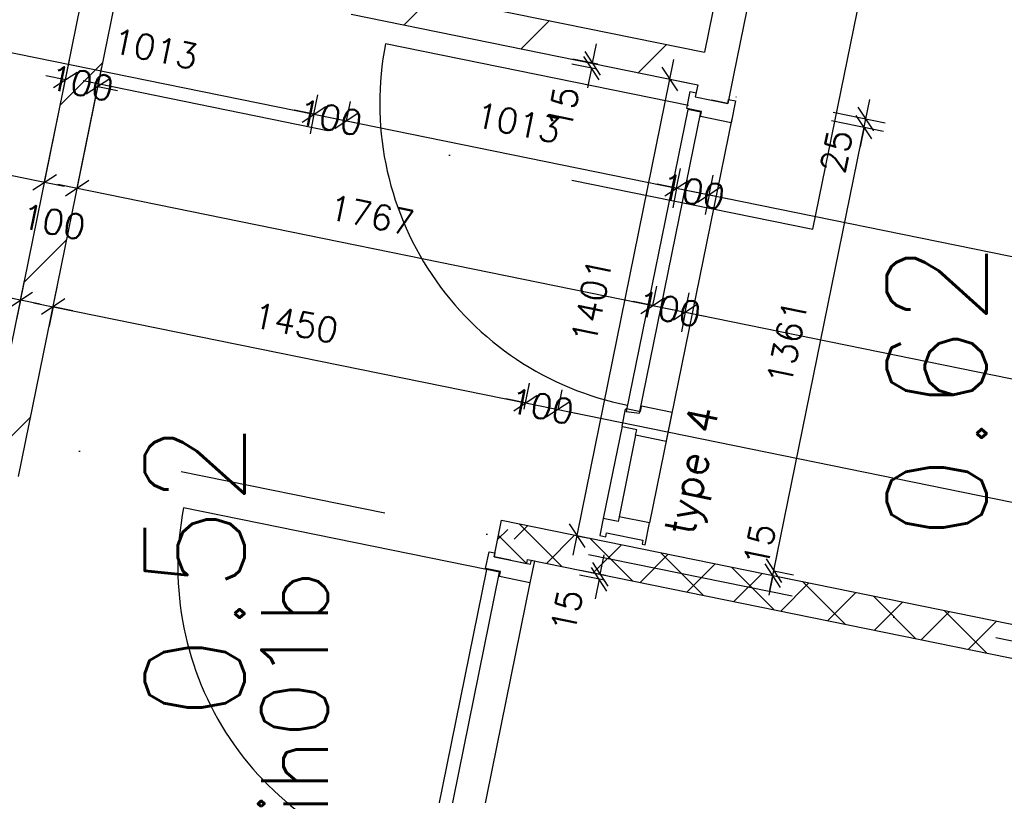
# Model space of a CAD drawing. Extents: x -33344 to 2055880, y -64816 to 121260.
# Tile 72 of 132: x 27814 to 30775, y 65783 to 68115. Entities that reach past the tile are written whole.
import ezdxf
from ezdxf.enums import TextEntityAlignment as Align

# ---------------------------------------------------------------- set-up
doc = ezdxf.new("R2010")
doc.units = 0
doc.header["$LTSCALE"] = 50
doc.header["$MEASUREMENT"] = 0
doc.header["$PDMODE"] = 3
doc.header["$PDSIZE"] = 0.1
for name, pattern in [('DASHDOT', [1, 0.5, -0.25, 0, -0.25]), ('DASHED', [0.75, 0.5, -0.25]), ('STRAM_0WT$1$DASHDOT', [25, 12.5, -6.25, 0, -6.25])]:
    doc.linetypes.add(name, pattern=pattern)
doc.layers.get('0').update_dxf_attribs({"linetype": 'CONTINUOUS'})
doc.layers.get('DEFPOINTS').update_dxf_attribs({"linetype": 'CONTINUOUS'})
for name, color, linetype in [('00', 7, 'CONTINUOUS'), ('_BRANDCOMPART', 6, 'DASHDOT'), ('_DETAILNUMMERS', 4, 'CONTINUOUS'), ('_DETAILNUMMERSTEKST', 4, 'CONTINUOUS'), ('A--A22--_F123-', 9, 'CONTINUOUS'), ('A--L22--', 3, 'CONTINUOUS'), ('A--L22--_F-2--', 7, 'CONTINUOUS'), ('A--L32--', 7, 'CONTINUOUS'), ('A--L32--_F123-', 1, 'CONTINUOUS'), ('A--L32--_F123-DRAAIR', 7, 'CONTINUOUS'), ('A--M$1A-_F123-', 1, 'CONTINUOUS'), ('A--M1$A-_F123-', 1, 'CONTINUOUS'), ('A--T$1A-_F123-_RN', 4, 'CONTINUOUS'), ('STRAM_0WT$0$A--L$7A-_STRA0', 1, 'STRAM_0WT$1$DASHDOT'), ('TEKST_KOZIJNMERK', 2, 'CONTINUOUS'), ('X--LR---_CP', 7, 'CONTINUOUS'), ('XREF', 7, 'CONTINUOUS')]:
    doc.layers.add(name, color=color, linetype=linetype)
doc.styles.add('ALFA-0_25', font='ROMANS')
doc.styles.add('HIEMSTRA', font='romans.shx')
doc.dimstyles.new('1OP2', dxfattribs={"dimscale": 30, "dimtxt": 2.5, "dimasz": 2, "dimexe": 2, "dimexo": 0, "dimgap": 2, "dimtad": 1, "dimdec": 0, "dimzin": 0, "dimtxsty": 'HIEMSTRA', "dimblk1": 'OBLIQUE', "dimblk2": 'OBLIQUE', "dimsah": 1, "dimcen": -3, "dimdle": 2, "dimclrd": 2, "dimclre": 2, "dimclrt": 3, "dimazin": 3, "dimtfac": 1, "dimtdec": 0, "dimtofl": 0, "dimtmove": 0, "dimatfit": 3, "dimtvp": 0.833333, "dimtolj": 1, "dimtzin": 0})
doc.dimstyles.new('STANDARD$0', dxfattribs={"dimscale": 30, "dimtxt": 2.5, "dimasz": 2, "dimexe": 2, "dimexo": 0, "dimgap": 2, "dimtad": 1, "dimdec": 0, "dimzin": 0, "dimtxsty": 'ALFA-0_25', "dimblk1": 'OBLIQUE', "dimblk2": 'OBLIQUE', "dimsah": 1, "dimcen": -3, "dimdle": 2, "dimclrd": 1, "dimclre": 1, "dimclrt": 2, "dimazin": 3, "dimtfac": 0.666667, "dimtofl": 0, "dimtmove": 0, "dimatfit": 3, "dimtvp": 0.833333, "dimtolj": 1, "dimtzin": 0})

# ---------------------------------------------------------------- blocks, each defined once
blk = doc.blocks.new('*U1408')
at = {"layer": 'A--A22--_F123-', "linetype": 'CONTINUOUS'}
h = blk.add_hatch(dxfattribs=at)
h.set_pattern_fill('ALFAKRS', color=256, scale=120, style=0)
h.set_pattern_definition([(45, (-29302.11, -66550.73), (-84.85281, 84.85281), []), (135, (-29302.11, -66550.73), (-84.85281, -84.85281), [])])
h.paths.add_polyline_path([(0, 0), (-39, 59), (3488.5, -659.6), (3478.6, -708.6), (3468.6, -757.6), (39, -59)])
at = {"layer": 'A--L22--_F-2--', "color": 2, "linetype": 'CONTINUOUS'}
for points in [[(-39, 59), (-39, 59), (3488.5, -659.6), (3478.6, -708.6)], [(39, -59), (39, -59), (3468.6, -757.6), (3478.6, -708.6)]]:
    blk.add_lwpolyline(points, dxfattribs=at)
blk = doc.blocks.new('*U1404')
at = {"layer": 'A--A22--_F123-', "linetype": 'CONTINUOUS'}
h = blk.add_hatch(dxfattribs=at)
h.set_pattern_fill('ALFAKRS', color=256, scale=120, style=0)
h.set_pattern_definition([(45, (-29289.74, -66489.97), (-84.85281, 84.85281), []), (135, (-29289.74, -66489.97), (-84.85281, -84.85281), [])])
h.paths.add_polyline_path([(0, 0), (-49, 10), (-26.6, 119.7), (12.4, 60.8), (51.4, 1.8), (49, -10)])
at = {"layer": 'A--L22--_F-2--', "color": 2, "linetype": 'CONTINUOUS'}
for points in [[(0, 0), (-49, 10), (-26.6, 119.7), (-26.6, 119.7)], [(0, 0), (49, -10), (51.4, 1.8), (51.4, 1.8)]]:
    blk.add_lwpolyline(points, dxfattribs=at)
blk = doc.blocks.new('DR_930TYPE4')
at = {"layer": 'A--L32--_F123-', "color": 1}
for p, q in [((67, 0), (1307, 0)), ((1057, -93.8), (1307, -93.8)), ((1038, -139), (1322, -139))]:
    blk.add_line(p, q, dxfattribs=at)
at = {"layer": 'A--L32--_F123-'}
for points in [[(0, -9), (0, 0), (67, 0), (67, -93.8), (52, -93.8), (52, -139), (0, -139), (0, -121), (12, -121), (12, -9), (0, -9)], [(969, 0), (1055, 0), (1057, 0), (1057, -93.8), (1057, -93.8), (1040, -93.8), (1040, -137), (1038, -139), (986, -139), (984, -137), (984, -93.8), (969, -93.8), (967, -93.8), (967, 0)], [(1374, -9), (1374, 0), (1307, 0), (1307, -93.8), (1322, -93.8), (1322, -139), (1374, -139), (1374, -121), (1362, -121), (1362, -9), (1374, -9)], [(54, -95.6), (54, -135.6), (980.1, -135.6), (977.1, -95.6), (54, -95.6)]]:
    blk.add_lwpolyline(points, close=True, dxfattribs=at)
blk.add_point((1374, 0), dxfattribs=at)
blk.add_point((1374, 0), dxfattribs=at)
at = {"layer": 'A--L32--_F123-DRAAIR', "color": 1}
blk.add_lwpolyline([(54, -135.6), (54, -1065.6, 0.414214), (973, -135.8)], format="xyb", dxfattribs=at)
at = {"layer": 'X--LR---_CP', "color": 1, "linetype": 'CONTINUOUS'}
blk.add_point((0, 0), dxfattribs=at)
at = {"layer": 'X--LR---_CP', "color": 1}
blk.add_point((982, 0), dxfattribs=at)
blk = doc.blocks.new('*U1379')
at = {"layer": 'A--A22--_F123-', "linetype": 'CONTINUOUS'}
h = blk.add_hatch(dxfattribs=at)
h.set_pattern_fill('ALFALINE', color=256, scale=300, style=0)
h.set_pattern_definition([(45, (-27761.24, -66751.8), (-212.132, 212.132), [])])
h.paths.add_polyline_path([(0, 0), (-39, 59), (262.7, 1540.1), (321.7, 1579.1), (360.7, 1520.1), (49, -10)])
at = {"layer": 'A--L22--_F-2--', "color": 3, "linetype": 'CONTINUOUS'}
for points in [[(-39, 59), (-39, 59), (262.7, 1540.1), (262.7, 1540.1)], [(49, -10), (49, -10), (360.7, 1520.1), (360.7, 1520.1)]]:
    blk.add_lwpolyline(points, dxfattribs=at)
blk = doc.blocks.new('*U1377')
at = {"layer": 'A--A22--_F123-', "linetype": 'CONTINUOUS'}
h = blk.add_hatch(dxfattribs=at)
h.set_pattern_fill('ALFALINE', color=256, scale=300, style=0)
h.set_pattern_definition([(45, (-28821.08, -68180.54), (-212.132, 212.132), [])])
h.paths.add_polyline_path([(0, 0), (59, 39), (1051.9, -163.3), (1090.9, -222.2), (1032, -261.2), (-10, -49)])
at = {"layer": 'A--L22--_F-2--', "color": 3, "linetype": 'CONTINUOUS'}
for points in [[(59, 39), (59, 39), (1051.9, -163.3), (1051.9, -163.3)], [(-10, -49), (-10, -49), (1032, -261.2), (1032, -261.2)]]:
    blk.add_lwpolyline(points, dxfattribs=at)
blk = doc.blocks.new('_OBLIQUE')
at = {"color": 0, "linetype": 'BYBLOCK'}
blk.add_line((-0.5, -0.5), (0.5, 0.5), dxfattribs=at)
blk = doc.blocks.new('*D173')
at = {"layer": 'A--M$1A-_F123-', "color": 1}
for p, q in [((24288.6, 67990.6), (24300.6, 68049.4)), ((24229.8, 68002.6), (27875, 67260.1)), ((27816.2, 67272), (27828.2, 67330.8))]:
    blk.add_line(p, q, dxfattribs=at)
at = {"layer": 'DEFPOINTS', "color": 0}
for p in [(24288.6, 67990.6), (27816.2, 67272), (27816.2, 67272)]:
    blk.add_point(p, dxfattribs=at)
at = {"layer": 'A--M$1A-_F123-', "color": 1, "xscale": 60, "yscale": 60, "zscale": 60}
for p, rotation in [((24288.6, 67990.6), 168.4862903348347), ((27816.2, 67272), 348.4862903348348)]:
    blk.add_blockref('_OBLIQUE', p, dxfattribs=dict(at, rotation=rotation))
at = {"layer": 'A--M$1A-_F123-', "color": 2, "insert": (26071.9, 67726.9), "char_height": 75, "attachment_point": 5, "rotation": 348.4863, "style": 'ALFA-0_25'}
blk.add_mtext('\\A1;3600', dxfattribs=at)
blk = doc.blocks.new('*D311')
at = {"layer": 'A--M$1A-_F123-', "color": 1}
for p, q in [((27647, 68044.6), (28757.5, 67818.4)), ((27705.8, 68032.7), (27693.8, 67973.9)), ((28698.7, 67830.4), (28686.8, 67771.6))]:
    blk.add_line(p, q, dxfattribs=at)
at = {"layer": 'DEFPOINTS', "color": 0}
for p in [(27705.8, 68032.7), (28698.7, 67830.4), (28698.7, 67830.4)]:
    blk.add_point(p, dxfattribs=at)
at = {"layer": 'A--M$1A-_F123-', "color": 1, "xscale": 60, "yscale": 60, "zscale": 60}
for p, rotation in [((27705.8, 68032.7), 168.486290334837), ((28698.7, 67830.4), 348.486290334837)]:
    blk.add_blockref('_OBLIQUE', p, dxfattribs=dict(at, rotation=rotation))
at = {"layer": 'A--M$1A-_F123-', "color": 2, "insert": (28221.7, 68027.1), "char_height": 75, "attachment_point": 5, "rotation": 348.4863, "style": 'ALFA-0_25'}
blk.add_mtext('\\A1;1013', dxfattribs=at)
blk = doc.blocks.new('*D312')
at = {"layer": 'A--M$1A-_F123-', "color": 1}
for p, q in [((28796.7, 67810.4), (28808.7, 67869.2)), ((28737.9, 67822.4), (29848.5, 67596.2)), ((29789.7, 67608.2), (29801.6, 67667))]:
    blk.add_line(p, q, dxfattribs=at)
at = {"layer": 'DEFPOINTS', "color": 0}
for p in [(28796.7, 67810.4), (29789.7, 67608.2), (29789.7, 67608.2)]:
    blk.add_point(p, dxfattribs=at)
at = {"layer": 'A--M$1A-_F123-', "color": 1, "xscale": 60, "yscale": 60, "zscale": 60}
for p, rotation in [((28796.7, 67810.4), 168.4862903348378), ((29789.7, 67608.2), 348.4862903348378)]:
    blk.add_blockref('_OBLIQUE', p, dxfattribs=dict(at, rotation=rotation))
at = {"layer": 'A--M$1A-_F123-', "color": 2, "insert": (29312.7, 67804.9), "char_height": 75, "attachment_point": 5, "rotation": 348.4863, "style": 'ALFA-0_25'}
blk.add_mtext('\\A1;1013', dxfattribs=at)
blk = doc.blocks.new('*U1273')
at = {"layer": 'A--A22--_F123-', "linetype": 'CONTINUOUS'}
h = blk.add_hatch(dxfattribs=at)
h.set_pattern_fill('ALFALINE', color=256, scale=300, style=0)
h.set_pattern_definition([(45, (-29912, -67958.3), (-212.132, 212.132), [])])
h.paths.add_polyline_path([(0, 0), (49, -10), (31.6, -95.2), (-17.4, -85.2), (-66.4, -75.3), (-59, -39)])
at = {"layer": 'A--L22--_F-2--', "color": 3, "linetype": 'CONTINUOUS'}
for points in [[(49, -10), (49, -10), (31.6, -95.2), (-17.4, -85.2)], [(-59, -39), (-59, -39), (-66.4, -75.3), (-17.4, -85.2)]]:
    blk.add_lwpolyline(points, dxfattribs=at)
blk = doc.blocks.new('*D334')
at = {"layer": 'A--M$1A-_F123-', "color": 1, "linetype": 'CONTINUOUS'}
for p, q in [((26398.9, 67928.4), (26411.1, 67988.6)), ((26340.4, 67941.7), (27947.2, 67614.4)), ((27888.1, 67625.1), (27900.3, 67685.2))]:
    blk.add_line(p, q, dxfattribs=at)
at = {"layer": 'DEFPOINTS', "color": 0, "linetype": 'CONTINUOUS'}
for p in [(26398.9, 67928.4), (27888.1, 67625.1), (27888.4, 67626.4)]:
    blk.add_point(p, dxfattribs=at)
at = {"layer": 'A--M$1A-_F123-', "color": 1, "linetype": 'CONTINUOUS', "xscale": 60, "yscale": 60, "zscale": 60}
for p, rotation in [((26399.1, 67929.8), 168.4862903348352), ((27888.4, 67626.4), 348.4862903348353)]:
    blk.add_blockref('_OBLIQUE', p, dxfattribs=dict(at, rotation=rotation))
at = {"layer": 'A--M$1A-_F123-', "color": 2, "linetype": 'CONTINUOUS', "insert": (27163.2, 67873.6), "char_height": 75, "attachment_point": 5, "rotation": 348.4863, "style": 'ALFA-0_25'}
blk.add_mtext('\\A1;1520', dxfattribs=at)
blk = doc.blocks.new('*D336')
at = {"layer": 'A--M$1A-_F123-', "color": 1, "linetype": 'CONTINUOUS'}
for p, q in [((27986.6, 67607.8), (27998.6, 67666.6)), ((27927.8, 67619.8), (29776.5, 67243.2)), ((29717.7, 67255.1), (29729.7, 67313.9))]:
    blk.add_line(p, q, dxfattribs=at)
at = {"layer": 'DEFPOINTS', "color": 0, "linetype": 'CONTINUOUS'}
for p in [(27986.6, 67607.8), (29717.7, 67255.1), (29717.7, 67255.1)]:
    blk.add_point(p, dxfattribs=at)
at = {"layer": 'A--M$1A-_F123-', "color": 1, "linetype": 'CONTINUOUS', "xscale": 60, "yscale": 60, "zscale": 60}
for p, rotation in [((27986.6, 67607.8), 168.4862903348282), ((29717.7, 67255.1), 348.4862903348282)]:
    blk.add_blockref('_OBLIQUE', p, dxfattribs=dict(at, rotation=rotation))
at = {"layer": 'A--M$1A-_F123-', "color": 2, "linetype": 'CONTINUOUS', "insert": (28871.6, 67527), "char_height": 75, "attachment_point": 5, "rotation": 348.4863, "style": 'ALFA-0_25'}
blk.add_mtext('\\A1;1767', dxfattribs=at)
blk = doc.blocks.new('*D337')
at = {"layer": 'A--M$1A-_F123-', "color": 1, "linetype": 'CONTINUOUS'}
for p, q in [((27888.6, 67627.7), (27963, 67992.7)), ((27986.6, 67607.8), (28061, 67972.8)), ((27951, 67933.9), (27892.2, 67945.9)), ((28049, 67914), (28107.8, 67902))]:
    blk.add_line(p, q, dxfattribs=at)
at = {"layer": 'DEFPOINTS', "color": 0, "linetype": 'CONTINUOUS'}
for p in [(28049, 67914), (27888.6, 67627.7), (27986.6, 67607.8)]:
    blk.add_point(p, dxfattribs=at)
at = {"layer": 'A--M$1A-_F123-', "color": 1, "linetype": 'CONTINUOUS', "xscale": 60, "yscale": 60, "zscale": 60}
for p, rotation in [((27951, 67933.9), 348.4862903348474), ((28049, 67914), 168.4862903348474)]:
    blk.add_blockref('_OBLIQUE', p, dxfattribs=dict(at, rotation=rotation))
at = {"layer": 'A--M$1A-_F123-', "color": 2, "linetype": 'CONTINUOUS', "insert": (28000, 67924), "char_height": 75, "attachment_point": 5, "rotation": 348.4863, "style": 'ALFA-0_25'}
blk.add_mtext('\\A1;100', dxfattribs=at)
blk = doc.blocks.new('*D341')
at = {"layer": 'A--M$1A-_F123-', "color": 1, "linetype": 'CONTINUOUS'}
for p, q in [((27910.3, 67233.1), (27926.1, 67310.9)), ((27855.4, 67264), (29393.8, 66950.7)), ((29331.1, 66943.7), (29347, 67021.4))]:
    blk.add_line(p, q, dxfattribs=at)
at = {"layer": 'DEFPOINTS', "color": 0, "linetype": 'CONTINUOUS'}
for p in [(27910.3, 67233.1), (29331.1, 66943.7), (29335, 66962.6)]:
    blk.add_point(p, dxfattribs=at)
at = {"layer": 'A--M$1A-_F123-', "color": 1, "linetype": 'CONTINUOUS', "xscale": 60, "yscale": 60, "zscale": 60}
for p, rotation in [((27914.2, 67252.1), 168.4862903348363), ((29335, 66962.6), 348.4862903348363)]:
    blk.add_blockref('_OBLIQUE', p, dxfattribs=dict(at, rotation=rotation))
at = {"layer": 'A--M$1A-_F123-', "color": 2, "linetype": 'CONTINUOUS', "insert": (28644, 67202.9), "char_height": 75, "attachment_point": 5, "rotation": 348.4863, "style": 'ALFA-0_25'}
blk.add_mtext('\\A1;1450', dxfattribs=at)
blk = doc.blocks.new('*D342')
at = {"layer": 'A--M$1A-_F123-', "color": 1, "linetype": 'CONTINUOUS'}
for p, q in [((29433, 66942.7), (29445, 67001.5)), ((29374.2, 66954.7), (32962.9, 66223.7)), ((32904.1, 66235.7), (32916.1, 66294.5))]:
    blk.add_line(p, q, dxfattribs=at)
at = {"layer": 'DEFPOINTS', "color": 0, "linetype": 'CONTINUOUS'}
for p in [(29433, 66942.7), (32904.1, 66235.7), (32904.1, 66235.7)]:
    blk.add_point(p, dxfattribs=at)
at = {"layer": 'A--M$1A-_F123-', "color": 1, "linetype": 'CONTINUOUS', "xscale": 60, "yscale": 60, "zscale": 60}
for p, rotation in [((29433, 66942.7), 168.4869487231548), ((32904.1, 66235.7), 348.4869487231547)]:
    blk.add_blockref('_OBLIQUE', p, dxfattribs=dict(at, rotation=rotation))
at = {"layer": 'A--M$1A-_F123-', "color": 2, "linetype": 'CONTINUOUS', "insert": (31188, 66684.8), "char_height": 75, "attachment_point": 5, "rotation": 348.4869, "style": 'ALFA-0_25'}
blk.add_mtext('\\A1;3542', dxfattribs=at)
blk = doc.blocks.new('*D349')
at = {"layer": 'A--M$1A-_F123-', "color": 1, "linetype": 'CONTINUOUS'}
for p, q in [((27816.2, 67272), (27757.4, 67284)), ((27816.2, 67272), (27804.2, 67213.2)), ((27914.2, 67252.1), (27902.2, 67193.3)), ((27914.2, 67252.1), (27973, 67240.1))]:
    blk.add_line(p, q, dxfattribs=at)
at = {"layer": 'DEFPOINTS', "color": 0, "linetype": 'CONTINUOUS'}
for p in [(27816.2, 67272), (27914.2, 67252.1), (27914.2, 67252.1)]:
    blk.add_point(p, dxfattribs=at)
at = {"layer": 'A--M$1A-_F123-', "color": 1, "linetype": 'CONTINUOUS', "xscale": 60, "yscale": 60, "zscale": 60}
for p, rotation in [((27816.2, 67272), 348.4862903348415), ((27914.2, 67252.1), 168.4862903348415)]:
    blk.add_blockref('_OBLIQUE', p, dxfattribs=dict(at, rotation=rotation))
at = {"layer": 'A--M$1A-_F123-', "color": 2, "linetype": 'CONTINUOUS', "insert": (27915.1, 67507.1), "char_height": 75, "attachment_point": 5, "rotation": 348.4863, "style": 'ALFA-0_25'}
blk.add_mtext('\\A1;100', dxfattribs=at)
blk = doc.blocks.new('*D382')
at = {"layer": 'A--M$1A-_F123-', "color": 1, "linetype": 'CONTINUOUS'}
for p, q in [((29335.1, 66962.6), (29347, 67021.5)), ((29433, 66942.7), (29445, 67001.5)), ((29335.1, 66962.7), (29276.3, 66974.7)), ((29433, 66942.7), (29491.8, 66930.8))]:
    blk.add_line(p, q, dxfattribs=at)
at = {"layer": 'DEFPOINTS', "color": 0, "linetype": 'CONTINUOUS'}
for p in [(29335.1, 66962.6), (29433, 66942.7), (29433, 66942.7)]:
    blk.add_point(p, dxfattribs=at)
at = {"layer": 'A--M$1A-_F123-', "color": 1, "linetype": 'CONTINUOUS', "xscale": 60, "yscale": 60, "zscale": 60}
for p, rotation in [((29335.1, 66962.7), 348.4869487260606), ((29433, 66942.7), 168.4869487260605)]:
    blk.add_blockref('_OBLIQUE', p, dxfattribs=dict(at, rotation=rotation))
at = {"layer": 'A--M$1A-_F123-', "color": 2, "linetype": 'CONTINUOUS', "insert": (29384, 66952.7), "char_height": 75, "attachment_point": 5, "rotation": 348.4869, "style": 'ALFA-0_25'}
blk.add_mtext('\\A1;100', dxfattribs=at)
blk = doc.blocks.new('*D389')
at = {"layer": 'A--M$1A-_F123-', "color": 1, "linetype": 'CONTINUOUS'}
for p, q in [((28698.7, 67830.4), (28710.7, 67889.2)), ((28796.7, 67810.4), (28808.7, 67869.2)), ((28698.7, 67830.4), (28639.9, 67842.4)), ((28796.7, 67810.4), (28855.5, 67798.5))]:
    blk.add_line(p, q, dxfattribs=at)
at = {"layer": 'DEFPOINTS', "color": 0, "linetype": 'CONTINUOUS'}
for p in [(28698.7, 67830.4), (28796.7, 67810.4), (28796.7, 67810.4)]:
    blk.add_point(p, dxfattribs=at)
at = {"layer": 'A--M$1A-_F123-', "color": 1, "linetype": 'CONTINUOUS', "xscale": 60, "yscale": 60, "zscale": 60}
for p, rotation in [((28698.7, 67830.4), 348.4862903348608), ((28796.7, 67810.4), 168.4862903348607)]:
    blk.add_blockref('_OBLIQUE', p, dxfattribs=dict(at, rotation=rotation))
at = {"layer": 'A--M$1A-_F123-', "color": 2, "linetype": 'CONTINUOUS', "insert": (28747.7, 67820.4), "char_height": 75, "attachment_point": 5, "rotation": 348.4863, "style": 'ALFA-0_25'}
blk.add_mtext('\\A1;100', dxfattribs=at)
blk = doc.blocks.new('*D390')
at = {"layer": 'A--M$1A-_F123-', "color": 1}
for p, q in [((29789.7, 67608.2), (29730.9, 67620.2)), ((29789.7, 67608.2), (29777.7, 67549.4)), ((29887.6, 67588.2), (29875.7, 67529.4)), ((29887.6, 67588.2), (29946.4, 67576.2))]:
    blk.add_line(p, q, dxfattribs=at)
at = {"layer": 'DEFPOINTS', "color": 0}
for p in [(29789.7, 67608.2), (29887.6, 67588.2), (29887.6, 67588.2)]:
    blk.add_point(p, dxfattribs=at)
at = {"layer": 'A--M$1A-_F123-', "color": 1, "xscale": 60, "yscale": 60, "zscale": 60}
for p, rotation in [((29789.7, 67608.2), 348.4862903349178), ((29887.6, 67588.2), 168.4862903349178)]:
    blk.add_blockref('_OBLIQUE', p, dxfattribs=dict(at, rotation=rotation))
at = {"layer": 'A--M$1A-_F123-', "color": 2, "insert": (29838.7, 67598.2), "char_height": 75, "attachment_point": 5, "rotation": 348.4863, "style": 'ALFA-0_25'}
blk.add_mtext('\\A1;100', dxfattribs=at)
blk = doc.blocks.new('*D391')
at = {"layer": 'A--M$1A-_F123-', "color": 1, "linetype": 'CONTINUOUS'}
for p, q in [((29887.6, 67588.2), (29899.6, 67647)), ((29828.9, 67600.2), (33107.2, 66932.4)), ((33048.4, 66944.4), (33036.5, 66885.6))]:
    blk.add_line(p, q, dxfattribs=at)
at = {"layer": 'DEFPOINTS', "color": 0, "linetype": 'CONTINUOUS'}
for p in [(29887.6, 67588.2), (33048.4, 66944.4), (33048.4, 66944.4)]:
    blk.add_point(p, dxfattribs=at)
at = {"layer": 'A--M$1A-_F123-', "color": 1, "linetype": 'CONTINUOUS', "xscale": 60, "yscale": 60, "zscale": 60}
for p, rotation in [((29887.6, 67588.2), 168.4862903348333), ((33048.4, 66944.4), 348.4862903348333)]:
    blk.add_blockref('_OBLIQUE', p, dxfattribs=dict(at, rotation=rotation))
at = {"layer": 'A--M$1A-_F123-', "color": 2, "linetype": 'CONTINUOUS', "insert": (31487.5, 67361.8), "char_height": 75, "attachment_point": 5, "rotation": 348.4863, "style": 'ALFA-0_25'}
blk.add_mtext('\\A1;3226', dxfattribs=at)
blk = doc.blocks.new('*D432')
at = {"layer": 'A--M$1A-_F123-', "color": 1, "linetype": 'CONTINUOUS'}
for p, q in [((29717.7, 67255.1), (29729.7, 67313.9)), ((29815.7, 67235.2), (29827.7, 67294)), ((29717.7, 67255.1), (29659, 67267.1)), ((29815.7, 67235.2), (29874.5, 67223.2))]:
    blk.add_line(p, q, dxfattribs=at)
at = {"layer": 'DEFPOINTS', "color": 0, "linetype": 'CONTINUOUS'}
for p in [(29717.7, 67255.1), (29815.7, 67235.2), (29815.7, 67235.2)]:
    blk.add_point(p, dxfattribs=at)
at = {"layer": 'A--M$1A-_F123-', "color": 1, "linetype": 'CONTINUOUS', "xscale": 60, "yscale": 60, "zscale": 60}
for p, rotation in [((29717.7, 67255.1), 348.4862903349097), ((29815.7, 67235.2), 168.4862903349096)]:
    blk.add_blockref('_OBLIQUE', p, dxfattribs=dict(at, rotation=rotation))
at = {"layer": 'A--M$1A-_F123-', "color": 2, "linetype": 'CONTINUOUS', "insert": (29766.7, 67245.2), "char_height": 75, "attachment_point": 5, "rotation": 348.4863, "style": 'ALFA-0_25'}
blk.add_mtext('\\A1;100', dxfattribs=at)
blk = doc.blocks.new('*D433')
at = {"layer": 'A--M$1A-_F123-', "color": 1, "linetype": 'CONTINUOUS'}
for p, q in [((29756.9, 67247.2), (33035.3, 66579.4)), ((29815.7, 67235.2), (29803.8, 67176.4)), ((32976.5, 66591.3), (32964.5, 66532.5))]:
    blk.add_line(p, q, dxfattribs=at)
at = {"layer": 'DEFPOINTS', "color": 0, "linetype": 'CONTINUOUS'}
for p in [(29815.7, 67235.2), (32976.5, 66591.3), (32976.5, 66591.3)]:
    blk.add_point(p, dxfattribs=at)
at = {"layer": 'A--M$1A-_F123-', "color": 1, "linetype": 'CONTINUOUS', "xscale": 60, "yscale": 60, "zscale": 60}
for p, rotation in [((29815.7, 67235.2), 168.4862903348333), ((32976.5, 66591.3), 348.4862903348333)]:
    blk.add_blockref('_OBLIQUE', p, dxfattribs=dict(at, rotation=rotation))
at = {"layer": 'A--M$1A-_F123-', "color": 2, "linetype": 'CONTINUOUS', "insert": (31415.6, 67008.8), "char_height": 75, "attachment_point": 5, "rotation": 348.4863, "style": 'ALFA-0_25'}
blk.add_mtext('\\A1;3226', dxfattribs=at)
blk = doc.blocks.new('*U1198')
at = {"layer": 'A--A22--_F123-', "linetype": 'CONTINUOUS'}
h = blk.add_hatch(dxfattribs=at)
h.set_pattern_fill('ALFALINE', color=256, scale=300, style=0)
h.set_pattern_definition([(45, (-30221.22, -69476.28), (-212.132, 212.132), [])])
h.paths.add_polyline_path([(0, 0), (39, -59.2), (-260.2, -1527.9), (-309.2, -1518), (-348.2, -1459), (-59, -39)])
at = {"layer": 'A--L22--_F-2--', "color": 3, "linetype": 'CONTINUOUS'}
for points in [[(-59, -39), (-59, -39), (-348.2, -1459), (-348.2, -1459)], [(39, -59.2), (39, -59.2), (-260.2, -1527.9), (-260.2, -1527.9)]]:
    blk.add_lwpolyline(points, dxfattribs=at)
blk = doc.blocks.new('*D698')
at = {"layer": 'A--M1$A-_F123-', "color": 1}
for p, q in [((29559.7, 66447.2), (29571.6, 66506)), ((29572.2, 66429.4), (29497.9, 66444.5)), ((29575.2, 66444.1), (29500.9, 66459.2)), ((29556.7, 66432.5), (29544.7, 66373.7))]:
    blk.add_line(p, q, dxfattribs=at)
at = {"layer": 'DEFPOINTS', "color": 0}
for p in [(29556.7, 66432.5), (29575.2, 66444.1), (29572.2, 66429.4)]:
    blk.add_point(p, dxfattribs=at)
at = {"layer": 'A--M1$A-_F123-', "color": 1, "xscale": 60, "yscale": 60, "zscale": 60}
for p, rotation in [((29556.7, 66432.5), 78.4862903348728), ((29559.7, 66447.2), 258.4862903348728)]:
    blk.add_blockref('_OBLIQUE', p, dxfattribs=dict(at, rotation=rotation))
at = {"layer": 'A--M1$A-_F123-', "color": 2, "insert": (29458.9, 66336.9), "char_height": 75, "attachment_point": 5, "rotation": 78.4863, "style": 'ALFA-0_25'}
blk.add_mtext('\\A1;15', dxfattribs=at)
blk = doc.blocks.new('*D699')
at = {"layer": 'A--M1$A-_F123-', "color": 1}
for p, q in [((29536.5, 67983.8), (29548.5, 68042.6)), ((29549.1, 67965.9), (29474.8, 67981)), ((29552.1, 67980.6), (29477.8, 67995.7)), ((29533.6, 67969.1), (29521.6, 67910.3))]:
    blk.add_line(p, q, dxfattribs=at)
at = {"layer": 'DEFPOINTS', "color": 0}
for p in [(29552.1, 67980.6), (29533.6, 67969.1), (29549.1, 67965.9)]:
    blk.add_point(p, dxfattribs=at)
at = {"layer": 'A--M1$A-_F123-', "color": 1, "xscale": 60, "yscale": 60, "zscale": 60}
for p, rotation in [((29533.6, 67969.1), 78.4862903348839), ((29536.5, 67983.8), 258.4862903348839)]:
    blk.add_blockref('_OBLIQUE', p, dxfattribs=dict(at, rotation=rotation))
at = {"layer": 'A--M1$A-_F123-', "color": 2, "insert": (29447.5, 67849.5), "char_height": 75, "attachment_point": 5, "rotation": 78.4863, "style": 'ALFA-0_25'}
blk.add_mtext('\\A1;15', dxfattribs=at)
blk = doc.blocks.new('DETAILNR')
at = {"layer": '_DETAILNUMMERS'}
blk.add_circle((32.9, -23.2), 490.7, dxfattribs=at)
at = {"layer": 'X--LR---_CP'}
blk.add_point((0, 0), dxfattribs=at)
at = {"layer": '_DETAILNUMMERSTEKST', "style": 'ALFA-0_25'}
blk.add_attdef('DETAILNR', text='', height=200, rotation=90, dxfattribs=at).set_placement((-618.4, 223.8), align=Align.RIGHT)
blk = doc.blocks.new('STRAM_0WT')
at = {"layer": 'STRAM_0WT$0$A--L$7A-_STRA0'}
blk.add_line((-40582.592, 33136.193), (-56863.529, 36452.644), dxfattribs=at)
blk = doc.blocks.new('*D815')
at = {"layer": 'A--M$1A-_F123-', "color": 2, "linetype": 'CONTINUOUS'}
for p, q in [((30358.5, 67816.3), (30370.5, 67875.1)), ((30260.5, 67836.3), (30417.3, 67804.4)), ((30255.5, 67811.8), (30412.3, 67779.9)), ((30353.5, 67791.8), (30341.5, 67733))]:
    blk.add_line(p, q, dxfattribs=at)
at = {"layer": 'DEFPOINTS', "color": 0, "linetype": 'CONTINUOUS'}
for p in [(30260.5, 67836.3), (30255.5, 67811.8), (30358.5, 67816.3)]:
    blk.add_point(p, dxfattribs=at)
at = {"layer": 'A--M$1A-_F123-', "color": 2, "linetype": 'CONTINUOUS', "xscale": 60, "yscale": 60, "zscale": 60}
for p, rotation in [((30353.5, 67791.8), 78.48629033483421), ((30358.5, 67816.3), 258.4862903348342)]:
    blk.add_blockref('_OBLIQUE', p, dxfattribs=dict(at, rotation=rotation))
at = {"layer": 'A--M$1A-_F123-', "color": 3, "linetype": 'CONTINUOUS', "insert": (30270.2, 67718.8), "char_height": 75, "attachment_point": 5, "rotation": 78.4863, "style": 'HIEMSTRA'}
blk.add_mtext('\\A1;25', dxfattribs=at)
blk = doc.blocks.new('*D816')
at = {"layer": 'A--M$1A-_F123-', "color": 2, "linetype": 'CONTINUOUS'}
for p, q in [((30081.9, 66458.2), (30093.8, 66517)), ((30078.9, 66443.5), (30066.9, 66384.7)), ((30078.9, 66443.5), (30137.7, 66431.5)), ((30081.9, 66458.2), (30140.7, 66446.2))]:
    blk.add_line(p, q, dxfattribs=at)
at = {"layer": 'DEFPOINTS', "color": 0, "linetype": 'CONTINUOUS'}
for p in [(30078.9, 66443.5), (30081.9, 66458.2), (30081.9, 66458.2)]:
    blk.add_point(p, dxfattribs=at)
at = {"layer": 'A--M$1A-_F123-', "color": 2, "linetype": 'CONTINUOUS', "xscale": 60, "yscale": 60, "zscale": 60}
for p, rotation in [((30081.9, 66458.2), 258.4862903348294), ((30078.9, 66443.5), 78.48629033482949)]:
    blk.add_blockref('_OBLIQUE', p, dxfattribs=dict(at, rotation=rotation))
at = {"layer": 'A--M$1A-_F123-', "color": 3, "linetype": 'CONTINUOUS', "insert": (30038.8, 66535.1), "char_height": 75, "attachment_point": 5, "rotation": 78.4863, "style": 'HIEMSTRA'}
blk.add_mtext('\\A1;15', dxfattribs=at)
blk = doc.blocks.new('*D817')
at = {"layer": 'A--M$1A-_F123-', "color": 2, "linetype": 'CONTINUOUS'}
for p, q in [((30069.9, 66399.4), (30365.5, 67850.6)), ((30353.5, 67791.8), (30412.3, 67779.9)), ((30081.9, 66458.2), (30140.7, 66446.2))]:
    blk.add_line(p, q, dxfattribs=at)
at = {"layer": 'DEFPOINTS', "color": 0, "linetype": 'CONTINUOUS'}
for p in [(30353.5, 67791.8), (30353.5, 67791.8), (30081.9, 66458.2)]:
    blk.add_point(p, dxfattribs=at)
at = {"layer": 'A--M$1A-_F123-', "color": 2, "linetype": 'CONTINUOUS', "xscale": 60, "yscale": 60, "zscale": 60}
for p, rotation in [((30353.5, 67791.8), 78.48629033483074), ((30081.9, 66458.2), 258.4862903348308)]:
    blk.add_blockref('_OBLIQUE', p, dxfattribs=dict(at, rotation=rotation))
at = {"layer": 'A--M$1A-_F123-', "color": 3, "linetype": 'CONTINUOUS', "insert": (30122.2, 67144.5), "char_height": 75, "attachment_point": 5, "rotation": 78.4863, "style": 'HIEMSTRA'}
blk.add_mtext('\\A1;1361', dxfattribs=at)
blk = doc.blocks.new('*D818')
at = {"layer": 'A--M$1A-_F123-', "color": 2, "linetype": 'CONTINUOUS'}
for p, q in [((29477.9, 66504.7), (29781.5, 67995.1)), ((29769.5, 67936.3), (29828.3, 67924.3)), ((29489.9, 66563.5), (29548.7, 66551.5))]:
    blk.add_line(p, q, dxfattribs=at)
at = {"layer": 'DEFPOINTS', "color": 0, "linetype": 'CONTINUOUS'}
for p in [(29769.5, 67936.3), (29769.5, 67936.3), (29489.9, 66563.5)]:
    blk.add_point(p, dxfattribs=at)
at = {"layer": 'A--M$1A-_F123-', "color": 2, "linetype": 'CONTINUOUS', "xscale": 60, "yscale": 60, "zscale": 60}
for p, rotation in [((29769.5, 67936.3), 78.48629033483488), ((29489.9, 66563.5), 258.4862903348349)]:
    blk.add_blockref('_OBLIQUE', p, dxfattribs=dict(at, rotation=rotation))
at = {"layer": 'A--M$1A-_F123-', "color": 3, "linetype": 'CONTINUOUS', "insert": (29534.2, 67269.4), "char_height": 75, "attachment_point": 5, "rotation": 78.4863, "style": 'HIEMSTRA'}
blk.add_mtext('\\A1;1401', dxfattribs=at)

msp = doc.modelspace()

# ---------------------------------------------------------------- linework, layer by layer
at = {"layer": '_BRANDCOMPART', "ltscale": 30}
msp.add_lwpolyline([(22124.7, 69129.2), (30199.2, 67484.5), (30509.9, 69010), (33649.7, 68370.4), (34564.5, 72888.1), (36329.5, 72548.6), (36335.9, 67455.7)], dxfattribs=at)
at = {"layer": 'A--L32--_F123-', "color": 1}
for p, q in [((29955.6, 67816.8), (29708.1, 66601.7)), ((29625.6, 66893), (29568.9, 66614.8)), ((29666.2, 66865.4), (29616.3, 66620.4))]:
    msp.add_line(p, q, dxfattribs=at)
at = {"layer": 'A--L32--_F123-'}
for points in [[(29946, 67874.8), (29966.6, 67870.7), (29953.2, 67805), (29861.4, 67823.7), (29864.4, 67838.4), (29820, 67847.4), (29830.4, 67898.4), (29848, 67894.8), (29845.7, 67883), (29943.6, 67863.1), (29946, 67874.8)], [(29862.2, 67836.8), (29823, 67844.8), (29638.1, 66937.3), (29677.9, 66932.3), (29862.2, 67836.8)], [(29775.6, 66932.9), (29758.4, 66848.6), (29758, 66846.7), (29666.2, 66865.4), (29666.2, 66865.4), (29669.6, 66882.1), (29627.2, 66890.7), (29625.6, 66893), (29636, 66944), (29638.4, 66945.6), (29680.7, 66936.9), (29683.7, 66951.6), (29684.1, 66953.6), (29776, 66934.9)], [(29685.9, 66537.9), (29694.8, 66536.1), (29708.1, 66601.7), (29616.3, 66620.4), (29613.3, 66605.7), (29568.9, 66614.8), (29558.5, 66563.8), (29576.2, 66560.2), (29578.6, 66572), (29688.3, 66549.6), (29685.9, 66537.9)]]:
    msp.add_lwpolyline(points, close=True, dxfattribs=at)
msp.add_point((29694.8, 66536.1), dxfattribs=at)
msp.add_point((29694.8, 66536.1), dxfattribs=at)
at = {"layer": 'A--L32--_F123-DRAAIR', "color": 1}
msp.add_lwpolyline([(29825.4, 67856.6), (28914.1, 68042.2, 0.414214), (29641.7, 66956.1)], format="xyb", dxfattribs=at)
at = {"layer": 'X--LR---_CP', "color": 1, "linetype": 'CONTINUOUS'}
msp.add_point((29969, 67882.4), dxfattribs=at)
at = {"layer": 'X--LR---_CP', "color": 1}
msp.add_point((29773, 66920.2), dxfattribs=at)

# ---------------------------------------------------------------- block references
at = {"layer": '00'}
ref = msp.add_blockref('DETAILNR', (28963.9, 65208.1), dxfattribs=dict(at, rotation=90))
ref.add_attrib('DETAILNR', 'ih01b', dxfattribs={"layer": '_DETAILNUMMERSTEKST', "height": 200, "rotation": 90, "style": 'ALFA-0_25'}).set_placement((28740.1, 66460.3), align=Align.RIGHT)
at = {"layer": 'A--L22--'}
for name, p in [('*U1198', (30221.2, 69476.3)), ('*U1379', (27761.2, 66751.8)), ('*U1377', (28821.1, 68180.5)), ('*U1273', (29912, 67958.3)), ('*U1404', (29289.7, 66490)), ('*U1408', (29302.1, 66550.7))]:
    msp.add_blockref(name, p, dxfattribs=at)
at = {"layer": 'A--L32--', "linetype": 'CONTINUOUS', "rotation": 258.4862903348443}
msp.add_blockref('DR_930TYPE4', (29361.7, 66487.6), dxfattribs=at)
at = {"layer": 'XREF', "linetype": 'DASHED', "ltscale": 20}
msp.add_blockref('STRAM_0WT', (75619.4, 32246.9), dxfattribs=at)

# ---------------------------------------------------------------- texts
at = {"layer": 'A--T$1A-_F123-_RN', "style": 'ALFA-0_25'}
for s, p in [('0.62', (30721.4, 66549.5)), ('0.52', (28489.5, 66008))]:
    msp.add_text(s, height=300, rotation=90, dxfattribs=at).set_placement(p)
at = {"layer": 'TEKST_KOZIJNMERK', "style": 'HIEMSTRA'}
msp.add_text('type 4', height=90, rotation=78.486, dxfattribs=at).set_placement((29839.4, 66559.3))

# ---------------------------------------------------------------- dimensions: what is measured, and where the dimension line sits
at = {"layer": 'A--M$1A-_F123-'}
for p1, p2, picture, middle in [((27705.8, 68032.7), (28698.7, 67830.4), '*D311', (28221.7, 68027.1)), ((28796.7, 67810.4), (29789.7, 67608.2), '*D312', (29312.7, 67804.9))]:
    dim = msp.add_aligned_dim(p1=p1, p2=p2, distance=0, dimstyle='STANDARD$0', dxfattribs=at)
    dim.commit()
    dim.dimension.update_dxf_attribs({"geometry": picture, "text_midpoint": middle})
at = {"layer": 'A--M$1A-_F123-', "color": 1}
dim = msp.add_aligned_dim(p1=(24288.6, 67990.6), p2=(27816.2, 67272), distance=0, dimstyle='STANDARD$0', dxfattribs=at)
dim.commit()
dim.dimension.update_dxf_attribs({"geometry": '*D173', "text_midpoint": (26071.9, 67726.9)})
at = {"layer": 'A--M$1A-_F123-', "linetype": 'CONTINUOUS'}
for p1, p2, distance, dimstyle, picture, middle in [((26398.9, 67928.4), (27888.1, 67625.1), 1.4, 'STANDARD$0', '*D334', (27163.2, 67873.6)), ((29489.9, 66563.5), (29769.5, 67936.3), 0, '1OP2', '*D818', (29534.2, 67269.4)), ((30081.9, 66458.2), (30353.5, 67791.8), 0, '1OP2', '*D817', (30122.2, 67144.5)), ((27986.6, 67607.8), (29717.7, 67255.1), 0, 'STANDARD$0', '*D336', (28871.6, 67527)), ((29887.6, 67588.2), (33048.4, 66944.4), 0, 'STANDARD$0', '*D391', (31487.5, 67361.8)), ((27910.3, 67233.1), (29331.1, 66943.7), 19.4, 'STANDARD$0', '*D341', (28644, 67202.9)), ((29815.7, 67235.2), (32976.5, 66591.3), 0, 'STANDARD$0', '*D433', (31415.6, 67008.8)), ((29433, 66942.7), (32904.1, 66235.7), 0, 'STANDARD$0', '*D342', (31188, 66684.8))]:
    dim = msp.add_aligned_dim(p1=p1, p2=p2, distance=distance, dimstyle=dimstyle, dxfattribs=at)
    dim.commit()
    dim.dimension.update_dxf_attribs({"geometry": picture, "text_midpoint": middle})
for base, p1, p2, angle, dimstyle, picture, middle in [((28049, 67914), (27888.6, 67627.7), (27986.6, 67607.8), 348.4863, 'STANDARD$0', '*D337', (28000, 67924)), ((28796.7, 67810.4), (28698.7, 67830.4), (28796.7, 67810.4), 348.4863, 'STANDARD$0', '*D389', (28747.7, 67820.4)), ((30358.5, 67816.3), (30255.5, 67811.8), (30260.5, 67836.3), 78.4863, '1OP2', '*D815', (30270.2, 67718.8)), ((27914.2, 67252.1), (27816.2, 67272), (27914.2, 67252.1), 348.4863, 'STANDARD$0', '*D349', (27915.1, 67507.1)), ((29815.7, 67235.2), (29717.7, 67255.1), (29815.7, 67235.2), 348.4863, 'STANDARD$0', '*D432', (29766.7, 67245.2)), ((29433, 66942.7), (29335.1, 66962.6), (29433, 66942.7), 348.4869, 'STANDARD$0', '*D382', (29384, 66952.7)), ((30081.9, 66458.2), (30078.9, 66443.5), (30081.9, 66458.2), 78.4863, '1OP2', '*D816', (30038.8, 66535.1))]:
    dim = msp.add_linear_dim(base=base, p1=p1, p2=p2, angle=angle, dimstyle=dimstyle, dxfattribs=at)
    dim.commit()
    dim.dimension.update_dxf_attribs({"geometry": picture, "text_midpoint": middle, "dimtype": 161})
at = {"layer": 'A--M$1A-_F123-'}
dim = msp.add_linear_dim(base=(29887.6, 67588.2), p1=(29789.7, 67608.2), p2=(29887.6, 67588.2), angle=348.4863, dimstyle='STANDARD$0', dxfattribs=at)
dim.commit()
dim.dimension.update_dxf_attribs({"geometry": '*D390', "text_midpoint": (29838.7, 67598.2), "dimtype": 161})
at = {"layer": 'A--M1$A-_F123-'}
for base, p1, p2, picture, middle in [((29533.6, 67969.1), (29552.1, 67980.6), (29549.1, 67965.9), '*D699', (29447.5, 67849.5)), ((29556.7, 66432.5), (29575.2, 66444.1), (29572.2, 66429.4), '*D698', (29458.9, 66336.9))]:
    dim = msp.add_linear_dim(base=base, p1=p1, p2=p2, angle=258.4863, dimstyle='STANDARD$0', dxfattribs=at)
    dim.commit()
    dim.dimension.update_dxf_attribs({"geometry": picture, "text_midpoint": middle, "dimtype": 161})

doc.saveas('drawing.dxf')
